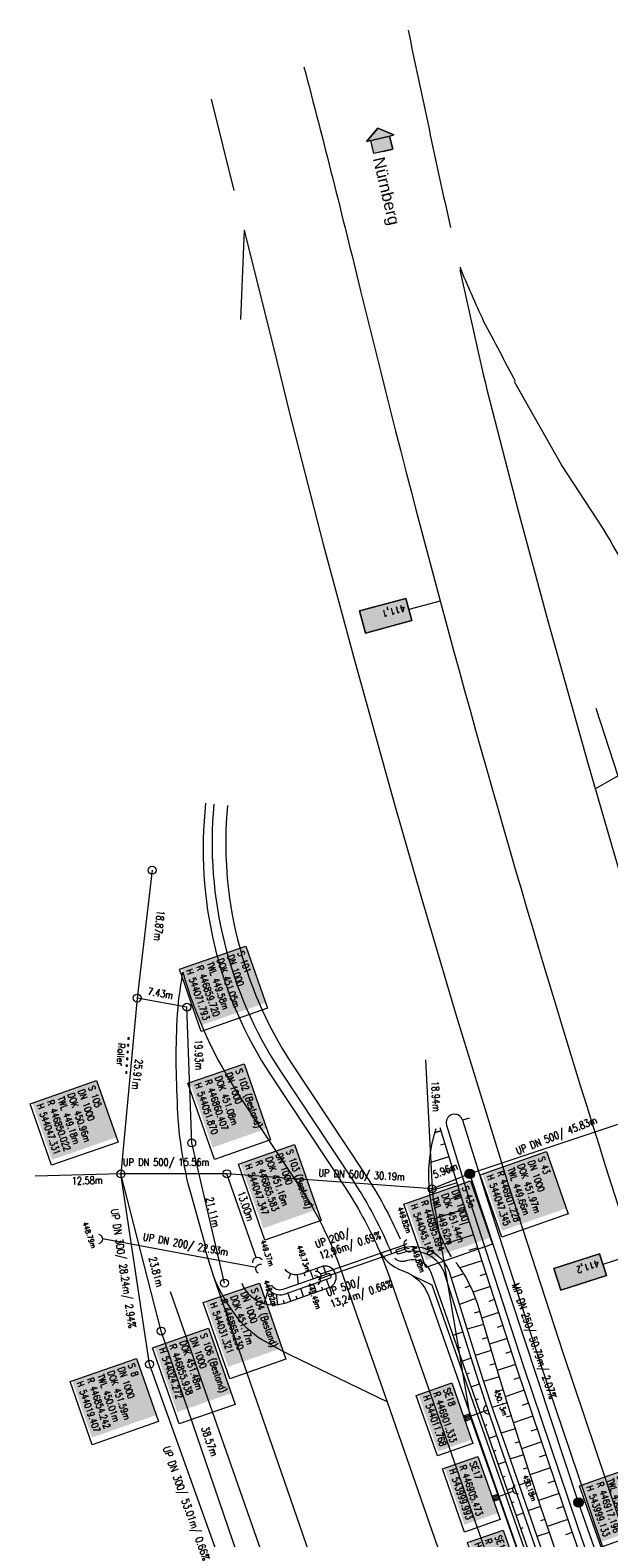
# Model space of a CAD drawing. Header units: inches. Extents: x 446825 to 447109, y 443658 to 444215.
# Tile 15 of 19: x 446837 to 446922, y 443994 to 444215. Entities that reach past the tile are written whole.
import ezdxf

# ---------------------------------------------------------------- set-up
doc = ezdxf.new("R2010")
doc.units = ezdxf.units.IN
doc.header["$MEASUREMENT"] = 0
doc.linetypes.add('LINE_LT_0', pattern=[2, 1, -1])
for name, color, linetype in [('200_ACHSEN', 7, 'Continuous'), ('210_Text', 7, 'Continuous'), ('Beschriftung', 7, 'Continuous'), ('GLOBAL', 7, 'Continuous'), ('Hintergrund', 7, 'Continuous'), ('Hintergrundplan', 7, 'Continuous'), ('Kanal', 7, 'Continuous')]:
    doc.layers.add(name, color=color, linetype=linetype)
doc.styles.add('1', font='txt_____.ttf', dxfattribs={"width": 0.9, "height": 1})
doc.styles.add('14059', font='txt_____.ttf', dxfattribs={"width": 0.8, "height": 1})
doc.styles.add('2', font='ARIALUNI.TTF', dxfattribs={"height": 1})
doc.styles.add('3', font='ARIALUNI.TTF', dxfattribs={"height": 1})
doc.styles.add('900', font='txt_____.ttf', dxfattribs={"width": 0.8, "height": 1})
doc.styles.add('905', font='txt_____.ttf', dxfattribs={"width": 0.8, "height": 1})

# ---------------------------------------------------------------- blocks, each defined once
blk = doc.blocks.new('Schacht')
at = {"color": 18, "lineweight": 5, "true_color": 0x000000}
blk.add_circle((0, 0), 0.779, dxfattribs=at)
blk = doc.blocks.new('Ein-_Auslauf')
at = {"color": 18, "lineweight": 5, "true_color": 0x000000}
blk.add_lwpolyline([(-0.700676, -0.583948, -0.8168744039), (0.724419, -0.589597)], format="xyb", dxfattribs=at)
blk = doc.blocks.new('SK-quadrat Rand')
at = {"color": 18, "lineweight": 5, "true_color": 0x000000}
for p, q in [((-0.4, 0.8), (-0.4, 0)), ((-0.4, 0.8), (0.4, 0.8)), ((-0.4, 0), (0.4, 0)), ((-0.2, 0.8), (-0.2, 0)), ((0, 0.8), (0, 0)), ((0.2, 0.8), (0.2, 0)), ((0.4, 0.8), (0.4, 0))]:
    blk.add_line(p, q, dxfattribs=at)
blk = doc.blocks.new('Muldenschacht')
at = {"color": 18, "lineweight": 5, "true_color": 0x000000}
for p, q in [((-0.599087, 0.002979), (-0.699187, 0.002979)), ((-0.569691, 0.188574), (-0.664892, 0.219507)), ((-0.492399, 0.083917), (-0.591181, 0.100105)), ((-0.484382, 0.356002), (-0.565365, 0.41484)), ((-0.444073, 0.230912), (-0.53319, 0.276499)), ((0.502013, 0.002979), (-0.498987, 0.002979)), ((0.474843, 0.165641), (-0.471817, 0.165641)), ((-0.350626, 0.358645), (-0.421053, 0.429778)), ((-0.351511, 0.488874), (-0.410348, 0.569857)), ((0.38186, 0.328304), (-0.378834, 0.328304)), ((-0.228204, 0.447647), (-0.274147, 0.536581)), ((-0.215015, 0.669384), (-0.184082, 0.574183)), ((-0.096655, 0.595502), (-0.080293, 0.496748)), ((0.001562, 0.503479), (0.001464, -0.497521)), ((0.001513, 0.703679), (0.001513, 0.603579)), ((0.093794, 0.596447), (0.078414, 0.497536)), ((0.218041, 0.669384), (0.187109, 0.574183)), ((0.271415, 0.539517), (0.226431, 0.450094)), ((0.413374, 0.569857), (0.354537, 0.488874)), ((0.425748, 0.42812), (0.355042, 0.357263)), ((0.447803, 0.22953), (0.537061, 0.27484)), ((0.568391, 0.41484), (0.487409, 0.356002)), ((0.4959, 0.080963), (0.594778, 0.096559)), ((0.572718, 0.188574), (0.667918, 0.219507)), ((0.602083, 0.008988), (0.702178, 0.00999)), ((-0.569691, -0.182617), (-0.664892, -0.21355)), ((-0.493148, -0.073251), (-0.59208, -0.088497)), ((-0.484382, -0.350045), (-0.565365, -0.408882)), ((-0.445326, -0.222488), (-0.534694, -0.267581)), ((0.474843, -0.159684), (-0.471817, -0.159684)), ((-0.352742, -0.35058), (-0.423593, -0.421292)), ((-0.351511, -0.482917), (-0.410348, -0.5639)), ((0.38186, -0.322346), (-0.378834, -0.322346)), ((-0.228006, -0.441793), (-0.273909, -0.530747)), ((-0.184082, -0.568226), (-0.215015, -0.663427)), ((-0.079489, -0.490923), (-0.095689, -0.589704)), ((0.001513, -0.597621), (0.001513, -0.697721)), ((0.079714, -0.491374), (0.095355, -0.590245)), ((0.187109, -0.568226), (0.218041, -0.663427)), ((0.271696, -0.533418), (0.226665, -0.444019)), ((0.354537, -0.482917), (0.413374, -0.5639)), ((0.426841, -0.421069), (0.355953, -0.350395)), ((0.446654, -0.225822), (0.535682, -0.271583)), ((0.487409, -0.350045), (0.568391, -0.408882)), ((0.496174, -0.073247), (0.595107, -0.088493)), ((0.572718, -0.182617), (0.667918, -0.21355))]:
    blk.add_line(p, q, dxfattribs=at)
for radius in [0.7007, 0.6006, 0.5005]:
    blk.add_circle((0.001513, 0.002979), radius, dxfattribs=at)

msp = doc.modelspace()

# ---------------------------------------------------------------- hatches: boundary and pattern name
at = {"layer": '210_Text'}
for color, points in [(256, [(446887.74, 444200.72), (446890.1, 444199.74), (446886.06, 444198.78)]), (131, [(446887.74, 444200.72), (446890.1, 444199.74), (446886.06, 444198.78)]), (256, [(446886.69, 444198.93), (446887.15, 444197.01), (446889.93, 444197.67), (446889.47, 444199.59)]), (131, [(446886.69, 444198.93), (446887.15, 444197.01), (446889.93, 444197.67), (446889.47, 444199.59)]), (153, [(446892.72, 444128.5), (446885.93, 444126.68), (446885.06, 444129.91), (446891.85, 444131.73)]), (131, [(446892.72, 444128.5), (446885.93, 444126.68), (446885.06, 444129.91), (446891.85, 444131.73)]), (153, [(446921.29, 444032.43), (446914.6, 444030.26), (446913.57, 444033.44), (446920.26, 444035.61)]), (131, [(446921.29, 444032.43), (446914.6, 444030.26), (446913.57, 444033.44), (446920.26, 444035.61)])]:
    msp.add_hatch(color=color, dxfattribs=at).paths.add_polyline_path(points, flags=0)

# ---------------------------------------------------------------- linework, layer by layer
at = {"layer": '200_ACHSEN', "color": 8, "lineweight": 5, "true_color": 0x7f7f7f}
msp.add_lwpolyline([(446876.88, 444209.76, -0.004255), (446885.21, 444176.88, 0.024318), (446940.26, 443991.12), (446962.93, 443926.38), (447048.54, 443681.83)], format="xyb", dxfattribs=at)
msp.add_lwpolyline([(446876.88, 444209.76, -0.004255), (446885.21, 444176.88, 0.024318), (446940.26, 443991.12), (446962.93, 443926.38), (447048.54, 443681.83)], format="xyb", dxfattribs=at)
at = {"layer": '210_Text', "color": 18, "linetype": 'LINE_LT_0', "lineweight": 5, "true_color": 0x000000}
for p, q in [((446886.06, 444198.78), (446887.74, 444200.72)), ((446887.74, 444200.72), (446890.1, 444199.74)), ((446889.47, 444199.59), (446890.1, 444199.74)), ((446889.93, 444197.67), (446889.47, 444199.59)), ((446886.69, 444198.93), (446886.06, 444198.78)), ((446887.15, 444197.01), (446886.69, 444198.93)), ((446888.54, 444197.34), (446887.15, 444197.01)), ((446888.54, 444197.34), (446889.93, 444197.67))]:
    msp.add_line(p, q, dxfattribs=at)
at = {"layer": '210_Text', "color": 18, "lineweight": 5, "true_color": 0x000000}
for p, q in [((446886.06, 444198.78), (446887.74, 444200.72)), ((446887.74, 444200.72), (446890.1, 444199.74)), ((446889.47, 444199.59), (446890.1, 444199.74)), ((446889.93, 444197.67), (446889.47, 444199.59)), ((446886.69, 444198.93), (446886.06, 444198.78)), ((446887.15, 444197.01), (446886.69, 444198.93)), ((446888.54, 444197.34), (446887.15, 444197.01)), ((446888.54, 444197.34), (446889.93, 444197.67)), ((446896.9, 444131.36), (446892.29, 444130.12)), ((446925.31, 444035.49), (446920.77, 444034.02))]:
    msp.add_line(p, q, dxfattribs=at)
at = {"layer": '210_Text', "color": 2, "lineweight": 5, "true_color": 0xffff00}
for p, q in [((446896.9, 444131.36), (446892.29, 444130.12)), ((446925.31, 444035.49), (446920.77, 444034.02))]:
    msp.add_line(p, q, dxfattribs=at)
at = {"layer": '210_Text', "color": 18, "linetype": 'LINE_LT_0', "lineweight": 5, "true_color": 0x000000}
for points in [[(446887.74, 444200.72), (446886.06, 444198.78), (446890.1, 444199.74), (446887.74, 444200.72)], [(446886.69, 444198.93), (446889.47, 444199.59), (446889.93, 444197.67), (446887.15, 444197.01), (446886.69, 444198.93)]]:
    msp.add_lwpolyline(points, close=True, dxfattribs=at)
at = {"layer": '210_Text', "color": 18, "lineweight": 5, "true_color": 0x000000}
for points in [[(446887.74, 444200.72), (446886.06, 444198.78), (446890.1, 444199.74), (446887.74, 444200.72)], [(446886.69, 444198.93), (446889.47, 444199.59), (446889.93, 444197.67), (446887.15, 444197.01), (446886.69, 444198.93)], [(446892.72, 444128.5), (446891.85, 444131.73), (446885.06, 444129.91), (446885.93, 444126.68), (446892.72, 444128.5)], [(446885.93, 444126.68), (446885.06, 444129.91), (446891.85, 444131.73), (446892.72, 444128.5), (446885.93, 444126.68)], [(446921.29, 444032.43), (446920.26, 444035.61), (446913.57, 444033.44), (446914.6, 444030.26), (446921.29, 444032.43)], [(446914.6, 444030.26), (446913.57, 444033.44), (446920.26, 444035.61), (446921.29, 444032.43), (446914.6, 444030.26)]]:
    msp.add_lwpolyline(points, close=True, dxfattribs=at)
at = {"layer": '210_Text', "color": 153, "lineweight": 5, "true_color": 0x5391e3}
for points in [[(446892.72, 444128.5), (446891.85, 444131.73), (446885.06, 444129.91), (446885.93, 444126.68), (446892.72, 444128.5)], [(446921.29, 444032.43), (446920.26, 444035.61), (446913.57, 444033.44), (446914.6, 444030.26), (446921.29, 444032.43)]]:
    msp.add_lwpolyline(points, close=True, dxfattribs=at)
at = {"layer": '210_Text', "color": 2, "lineweight": 5, "true_color": 0xffff00}
for points in [[(446885.93, 444126.68), (446885.06, 444129.91), (446891.85, 444131.73), (446892.72, 444128.5), (446885.93, 444126.68)], [(446914.6, 444030.26), (446913.57, 444033.44), (446920.26, 444035.61), (446921.29, 444032.43), (446914.6, 444030.26)]]:
    msp.add_lwpolyline(points, close=True, dxfattribs=at)
at = {"layer": '210_Text', "color": 18, "lineweight": 5, "true_color": 0x000000}
for points in [[(446851.02, 444067.2, 1), (446851.27, 444067.2, 1), (446851.02, 444067.2)], [(446851.02, 444067.2, 1), (446851.27, 444067.2, 1), (446851.02, 444067.2)], [(446850.83, 444064.21, 1), (446851.08, 444064.21, 1), (446850.83, 444064.21)], [(446850.83, 444064.21, 1), (446851.08, 444064.21, 1), (446850.83, 444064.21)], [(446850.89, 444065.21, 1), (446851.14, 444065.21, 1), (446850.89, 444065.21)], [(446850.89, 444065.21, 1), (446851.14, 444065.21, 1), (446850.89, 444065.21)], [(446850.96, 444066.21, 1), (446851.21, 444066.21, 1), (446850.96, 444066.21)], [(446850.96, 444066.21, 1), (446851.21, 444066.21, 1), (446850.96, 444066.21)], [(446850.69, 444062.21, 1), (446850.94, 444062.21, 1), (446850.69, 444062.21)], [(446850.69, 444062.21, 1), (446850.94, 444062.21, 1), (446850.69, 444062.21)], [(446850.76, 444063.21, 1), (446851.01, 444063.21, 1), (446850.76, 444063.21)], [(446850.76, 444063.21, 1), (446851.01, 444063.21, 1), (446850.76, 444063.21)]]:
    msp.add_lwpolyline(points, format="xyb", close=True, dxfattribs=at)
at = {"layer": 'Beschriftung', "color": 92, "lineweight": 5, "true_color": 0x00b400}
msp.add_line((446901.33, 444011.77, 450.63), (446903.34, 444012.53, 450.13), dxfattribs=at)
at = {"layer": 'Beschriftung', "color": 18, "lineweight": 5, "true_color": 0x000000}
for points in [[(446868.37, 444080.76), (446871.56, 444071.62), (446861.81, 444068.21), (446858.61, 444077.35)], [(446868.1, 444063.5), (446872, 444052.34), (446863.76, 444049.46), (446859.86, 444060.62)], [(446846.45, 444061.01), (446849.6, 444052), (446839.85, 444048.59), (446836.7, 444057.61)], [(446875.51, 444051.64), (446879.41, 444040.48), (446871.17, 444037.6), (446867.27, 444048.76)], [(446912.51, 444050.61), (446915.7, 444041.47), (446905.94, 444038.06), (446902.75, 444047.2)], [(446901.32, 444046.29), (446904.56, 444037.03), (446894.8, 444033.62), (446891.57, 444042.88)], [(446870.36, 444031.32), (446874.25, 444020.16), (446866.01, 444017.28), (446862.11, 444028.44)], [(446862.9, 444024.68), (446866.79, 444013.52), (446858.55, 444010.64), (446854.65, 444021.8)], [(446852.31, 444020.27), (446855.55, 444011), (446845.79, 444007.6), (446842.56, 444016.86)], [(446898.6, 444016.66), (446901.7, 444007.77), (446896.48, 444005.95), (446893.37, 444014.84)], [(446902.44, 444005.89), (446905.68, 443996.62), (446900.46, 443994.79), (446897.22, 444004.06)], [(446927.1, 444004.99), (446930.25, 443995.97), (446920.5, 443992.57), (446917.35, 444001.58)], [(446906.14, 443995.07), (446909.37, 443985.8), (446904.15, 443983.98), (446900.91, 443993.25)]]:
    msp.add_lwpolyline(points, close=True, dxfattribs=at)
at = {"layer": 'GLOBAL', "color": 92, "lineweight": 5, "true_color": 0x00b400}
msp.add_polyline3d([(446936.26, 443912.22, 0), (446924.96, 443944.38, 0), (446920.92, 443955.86, 451.05), (446916.9, 443967.34, 450.95), (446913.2, 443977.94, 450.88), (446909.22, 443989.32, 450.8), (446905.45, 444000.03, 450.71), (446901.31, 444011.8, 450.64), (446895.68, 444045.17, 451.45)], dxfattribs=at)
at = {"layer": 'Hintergrund', "color": 254, "lineweight": 15, "true_color": 0xcccccc}
for p, q in [((446919.64, 444103.83), (446934.55, 444112.32)), ((446901.15, 444055.49), (446900.19, 444055.19)), ((446896.13, 444053.4), (446897, 444053.66)), ((446897, 444053.66), (446896.13, 444053.4)), ((446897.59, 444051.75), (446896.93, 444051.55)), ((446898.18, 444049.84), (446895.31, 444048.96)), ((446898.77, 444047.93), (446897.59, 444047.57)), ((446899.36, 444046.02), (446895.34, 444044.78)), ((446900.56, 444042.2), (446896.1, 444040.76)), ((446899.95, 444044.11), (446898.51, 444043.66)), ((446901.17, 444040.3), (446899.69, 444039.82)), ((446901.79, 444038.4), (446897.53, 444037.02)), ((446902.41, 444036.5), (446901.1, 444036.07)), ((446878.76, 444033.46), (446878.9, 444033.06)), ((446879.71, 444033.79), (446880.13, 444032.58)), ((446882.3, 444033.27), (446889.09, 444013.88)), ((446903.02, 444034.59), (446899.76, 444033.54)), ((446874.94, 444032.68), (446874.61, 444031.93)), ((446874.61, 444031.93), (446874.61, 444031.93)), ((446874.61, 444031.93), (446874.61, 444031.93)), ((446874.61, 444031.93), (446874.61, 444031.93)), ((446875.92, 444032.53), (446876.04, 444031.15)), ((446876.04, 444031.15), (446876.04, 444031.15)), ((446876.04, 444031.15), (446876.04, 444031.15)), ((446876.88, 444032.8), (446877.02, 444032.39)), ((446877.02, 444032.39), (446877.02, 444032.39)), ((446877.02, 444032.39), (446877.02, 444032.39)), ((446877.82, 444033.13), (446878.24, 444031.92)), ((446878.24, 444031.92), (446878.24, 444031.92)), ((446878.24, 444031.92), (446878.24, 444031.92)), ((446878.74, 444029.98), (446878.31, 444031.2)), ((446878.9, 444033.06), (446878.9, 444033.06)), ((446878.9, 444033.06), (446878.9, 444033.06)), ((446880.13, 444032.58), (446880.13, 444032.58)), ((446880.13, 444032.58), (446880.13, 444032.58)), ((446880.63, 444030.64), (446880.2, 444031.86)), ((446900.33, 444032.66), (446898.52, 444032.02)), ((446903.64, 444032.69), (446902.7, 444032.39)), ((446869.7, 444028.88), (446870.08, 444029.48)), ((446871.07, 444028.25), (446871.7, 444030.44)), ((446873.05, 444028.1), (446872.86, 444029.64)), ((446874.02, 444028.32), (446873.88, 444028.75)), ((446874.97, 444028.65), (446874.54, 444029.88)), ((446875.91, 444028.98), (446875.77, 444029.39)), ((446876.85, 444029.32), (446876.42, 444030.54)), ((446877.8, 444029.65), (446877.65, 444030.05)), ((446879.68, 444030.31), (446879.54, 444030.72)), ((446902.07, 444029.06), (446899.71, 444028.18)), ((446901.28, 444030.9), (446900.49, 444030.62)), ((446904.26, 444030.79), (446901.71, 444029.96)), ((446904.87, 444028.89), (446904.05, 444028.62)), ((446872.05, 444028.08), (446872.1, 444028.7)), ((446902.69, 444027.16), (446901.87, 444026.92)), ((446905.49, 444026.98), (446902.98, 444026.17)), ((446903.25, 444025.24), (446900.84, 444024.53)), ((446906.11, 444025.08), (446905.25, 444024.8)), ((446898.8, 444023.65), (446900.23, 444024.15)), ((446903.82, 444023.33), (446903.03, 444023.09)), ((446906.72, 444023.18), (446904.12, 444022.33)), ((446899.46, 444021.76), (446899.92, 444021.92)), ((446900.13, 444019.87), (446901.43, 444020.33)), ((446904.39, 444021.41), (446902.04, 444020.71)), ((446907.34, 444021.28), (446906.46, 444020.99)), ((446900.79, 444017.98), (446901.2, 444018.13)), ((446904.96, 444019.49), (446904.19, 444019.26)), ((446907.96, 444019.37), (446905.26, 444018.5)), ((446901.45, 444016.1), (446902.65, 444016.52)), ((446905.54, 444017.58), (446903.27, 444016.88)), ((446906.13, 444015.67), (446905.39, 444015.44)), ((446909.23, 444015.58), (446906.45, 444014.64)), ((446908.59, 444017.48), (446907.68, 444017.17)), ((446902.11, 444014.21), (446902.5, 444014.35)), ((446906.72, 444013.76), (446904.53, 444013.08)), ((446909.87, 444013.69), (446908.93, 444013.37)), ((446902.77, 444012.32), (446903.91, 444012.72)), ((446907.31, 444011.85), (446906.6, 444011.62)), ((446910.51, 444011.79), (446907.64, 444010.82)), ((446903.43, 444010.43), (446903.81, 444010.57)), ((446904.09, 444008.55), (446905.2, 444008.94)), ((446907.91, 444009.94), (446905.82, 444009.28)), ((446911.15, 444009.9), (446910.18, 444009.57)), ((446904.75, 444006.66), (446905.12, 444006.79)), ((446908.51, 444008.03), (446907.83, 444007.82)), ((446911.79, 444008), (446908.83, 444007)), ((446905.42, 444004.77), (446906.51, 444005.15)), ((446909.11, 444006.12), (446907.13, 444005.5)), ((446912.43, 444006.11), (446911.43, 444005.77)), ((446906.08, 444002.88), (446906.44, 444003.01)), ((446910.34, 444002.31), (446908.45, 444001.68)), ((446909.71, 444004.21), (446909.07, 444004.01)), ((446913.07, 444004.21), (446910.04, 444003.19)), ((446913.71, 444002.32), (446912.7, 444001.98)), ((446906.74, 444001), (446907.82, 444001.38)), ((446910.98, 444000.42), (446910.35, 444000.21)), ((446914.35, 444000.42), (446911.32, 443999.4)), ((446907.4, 443999.11), (446907.76, 443999.24)), ((446911.61, 443998.52), (446909.77, 443997.9)), ((446914.99, 443998.53), (446913.98, 443998.19)), ((446908.06, 443997.22), (446909.13, 443997.6)), ((446912.25, 443996.63), (446911.64, 443996.42)), ((446915.63, 443996.63), (446912.6, 443995.61)), ((446908.72, 443995.33), (446909.08, 443995.46)), ((446912.89, 443994.73), (446911.08, 443994.12)), ((446916.28, 443994.74), (446915.27, 443994.39))]:
    msp.add_line(p, q, dxfattribs=at)
for points in [[(446876.88, 444209.76, -0.004255), (446885.21, 444176.88, 0.024318), (446940.26, 443991.12), (446962.93, 443926.38), (447048.54, 443681.83)], [(447044.72, 443796.96), (447045.35, 443804.3, 0.198133), (447033.88, 443840.67), (447031.08, 443844.01, -0.068573), (447026.73, 443850.95, -0.001832), (447026.6, 443851.25, 0.178534), (447025.15, 443852.75), (447020.95, 443854.77, -0.198913), (447019.42, 443856.48), (446938.12, 444088.55, -0.187649), (446938.19, 444090.73), (446939.86, 444094.63, 0.198913), (446939.89, 444096.92), (446933.75, 444114.63, 0.052334), (446920.8, 444142.01)], [(446862.46, 444101.7, 0.175962), (446872.09, 444061.7), (446882.84, 444045.48, -0.043109), (446887.79, 444036.41)], [(446863.66, 444101.56, 0.168844), (446873.34, 444062.53), (446884.1, 444046.31, -0.049429), (446889.77, 444035.59)], [(446865.66, 444101.38, 0.16881), (446875.01, 444063.63), (446885.76, 444047.41, -0.043127), (446891, 444037.81)], [(446889.09, 444013.88), (446875, 444020.68), (446873.63, 444021.37), (446870.76, 444022.97, -0.101344), (446866.76, 444026.73, -0.070272), (446863.68, 444032.25), (446862.31, 444036.56), (446862.49, 444036.64), (446860.13, 444045.03, -0.059371), (446858.29, 444058.78, -0.033058), (446858.47, 444072.51, 0.000249), (446859.1, 444076.92)], [(446859.1, 444076.92, 0.077171), (446867.5, 444058.66), (446876.23, 444045.5, -0.062315), (446882.3, 444033.27)], [(446900.19, 444055.19, 1), (446897.8, 444054.46)], [(446898.54, 444035.16, -0.216943), (446896.31, 444054)], [(446887.79, 444036.41, -0.019083), (446889.46, 444032.16), (446966.79, 443811.45)], [(446887.79, 444036.41, 0.213062), (446891.41, 444033.12, -0.23303), (446895.2, 444029.41), (446967.94, 443821.78, -0.227664), (446967.36, 443816.62, 0.227694), (446966.79, 443811.45)], [(446890.73, 444035.55, -0.42086), (446890.5, 444036.21), (446890.95, 444036.37, -0.401798), (446898.16, 444033.11, -0.019269), (446898.31, 444032.69), (446901.65, 444021.94), (446903.17, 444017.18), (446904.74, 444012.44), (446906.36, 444007.72), (446944.05, 443899.07), (446957.16, 443861.28), (446958.8, 443856.56), (446960.44, 443851.83), (446962.09, 443847.11), (446963.74, 443842.39), (446965.39, 443837.68), (446967.05, 443832.96), (446971.62, 443819.96, -0.068029), (446972.74, 443814.46, -0.048999), (446972.61, 443810.42, 0.113451), (446973.53, 443801.4), (446973.8, 443800.68)], [(446973.14, 443800.44), (446972.87, 443801.17, -0.113568), (446971.92, 443810.51, 0.117419), (446970.96, 443819.72), (446966.39, 443832.73), (446964.73, 443837.44), (446963.08, 443842.16), (446961.43, 443846.88), (446959.78, 443851.6), (446958.14, 443856.33), (446956.5, 443861.05), (446943.39, 443898.84), (446905.7, 444007.49), (446904.08, 444012.22), (446902.51, 444016.97), (446900.98, 444021.73), (446897.64, 444032.48, 0.424353), (446891.22, 444035.72), (446890.73, 444035.55)], [(446879.71, 444033.79), (446876.4, 444032.63, -0.330396), (446874.13, 444033.33)], [(446881.54, 444032.66, 0.36613), (446879.71, 444033.79)], [(446972.12, 443800.1), (446971.61, 443801.57, -0.118953), (446970.74, 443811.39, 0.125853), (446969.93, 443820.64), (446895.63, 444032.71, 0.414457), (446891.8, 444034.55, -0.054822), (446891.44, 444034.49, -0.20187), (446890.23, 444034.9)], [(446899.21, 444034.32, -0.023724), (446900.33, 444032.66)], [(446880.63, 444030.64), (446874.07, 444028.34, -0.40635), (446867.82, 444031.24)], [(446871.57, 444030.66, 0.376192), (446874.02, 444029.7), (446880.81, 444032.07)], [(446880.57, 444032.74), (446873.79, 444030.36, -0.370699), (446872.16, 444030.99)], [(446880.57, 444032.74, -0.408367), (446880.81, 444032.07)], [(446880.63, 444030.64, 0.054823), (446880.95, 444030.81, 0.323162), (446881.54, 444032.66)], [(446900.33, 444032.66, -0.066042), (446902.56, 444027.58), (446903.98, 444022.78), (446905.41, 444017.98), (446906.89, 444013.2), (446908.38, 444008.43), (446909.89, 444003.66), (446911.48, 443998.92), (446913.08, 443994.18), (446914.67, 443989.44)]]:
    msp.add_lwpolyline(points, format="xyb", dxfattribs=at)
for points in [[(446920.8, 444142.01), (446914.68, 444151.37), (446907.82, 444163.55)], [(446896.85, 444054.16), (446900.23, 444043.2), (446908.16, 444018.74), (446916.09, 443995.29), (446923.73, 443973.21), (446932.09, 443949.33), (446940.84, 443924.21), (446947.53, 443905.22), (446958.06, 443875.16), (446966.77, 443850.36), (446973.64, 443830.54), (446981.45, 443808.29), (446982.94, 443804.04)], [(446897.8, 444054.46), (446901.19, 444043.5), (446909.11, 444019.06), (446917.03, 443995.62), (446924.68, 443973.54), (446933.03, 443949.66), (446941.79, 443924.54), (446948.47, 443905.56), (446959, 443875.49), (446967.71, 443850.69), (446974.59, 443830.87), (446982.4, 443808.62), (446983.89, 443804.37)], [(446900.19, 444055.19), (446903.57, 444044.25), (446911.49, 444019.84), (446919.4, 443996.42), (446927.04, 443974.36), (446935.39, 443950.49), (446944.15, 443925.37), (446950.83, 443906.38), (446961.36, 443876.32), (446970.07, 443851.51), (446976.95, 443831.7), (446984.75, 443809.45), (446986.24, 443805.19)], [(446892.82, 444032.44), (446895.67, 444031.07), (446969.39, 443820.67), (446967.7, 443817.24)]]:
    msp.add_lwpolyline(points, dxfattribs=at)
at = {"layer": 'Hintergrundplan', "color": 254, "lineweight": 15, "true_color": 0xcccccc}
for p, q in [((446866.67, 444191.58), (446863.32, 444205.01)), ((446868.12, 444185.76), (446867.56, 444172.66)), ((446919.64, 444103.83), (446934.55, 444112.32)), ((446901.15, 444055.49), (446900.19, 444055.19)), ((446896.13, 444053.4), (446897, 444053.66)), ((446897, 444053.66), (446896.13, 444053.4)), ((446900.19, 444055.19), (446903.57, 444044.25)), ((446897.59, 444051.75), (446896.93, 444051.55)), ((446898.18, 444049.84), (446895.31, 444048.96)), ((446898.77, 444047.93), (446897.59, 444047.57)), ((446899.36, 444046.02), (446895.34, 444044.78)), ((446903.57, 444044.25), (446911.49, 444019.84)), ((446900.56, 444042.2), (446896.1, 444040.76)), ((446899.95, 444044.11), (446898.51, 444043.66)), ((446901.17, 444040.3), (446899.69, 444039.82)), ((446901.79, 444038.4), (446897.53, 444037.02)), ((446902.41, 444036.5), (446901.1, 444036.07)), ((446878.76, 444033.46), (446878.9, 444033.06)), ((446879.71, 444033.79), (446880.13, 444032.58)), ((446882.3, 444033.27), (446889.09, 444013.88)), ((446903.02, 444034.59), (446899.76, 444033.54)), ((446879.65, 443986.12), (446863.68, 444032.25)), ((446874.94, 444032.68), (446874.61, 444031.93)), ((446874.61, 444031.93), (446874.61, 444031.93)), ((446874.61, 444031.93), (446874.61, 444031.93)), ((446874.61, 444031.93), (446874.61, 444031.93)), ((446875.92, 444032.53), (446876.04, 444031.15)), ((446876.04, 444031.15), (446876.04, 444031.15)), ((446876.04, 444031.15), (446876.04, 444031.15)), ((446876.88, 444032.8), (446877.02, 444032.39)), ((446877.02, 444032.39), (446877.02, 444032.39)), ((446877.02, 444032.39), (446877.02, 444032.39)), ((446877.82, 444033.13), (446878.24, 444031.92)), ((446878.24, 444031.92), (446878.24, 444031.92)), ((446878.24, 444031.92), (446878.24, 444031.92)), ((446878.74, 444029.98), (446878.31, 444031.2)), ((446878.9, 444033.06), (446878.9, 444033.06)), ((446878.9, 444033.06), (446878.9, 444033.06)), ((446880.13, 444032.58), (446880.13, 444032.58)), ((446880.13, 444032.58), (446880.13, 444032.58)), ((446880.63, 444030.64), (446880.2, 444031.86)), ((446900.33, 444032.66), (446898.52, 444032.02)), ((446903.64, 444032.69), (446902.7, 444032.39)), ((446881.33, 443961.48), (446857.32, 444030.03)), ((446869.7, 444028.88), (446870.08, 444029.48)), ((446871.07, 444028.25), (446871.7, 444030.44)), ((446873.05, 444028.1), (446872.86, 444029.64)), ((446874.02, 444028.32), (446873.88, 444028.75)), ((446874.97, 444028.65), (446874.54, 444029.88)), ((446875.91, 444028.98), (446875.77, 444029.39)), ((446876.85, 444029.32), (446876.42, 444030.54)), ((446877.8, 444029.65), (446877.65, 444030.05)), ((446879.68, 444030.31), (446879.54, 444030.72)), ((446902.07, 444029.06), (446899.71, 444028.18)), ((446901.28, 444030.9), (446900.49, 444030.62)), ((446904.26, 444030.79), (446901.71, 444029.96)), ((446904.87, 444028.89), (446904.05, 444028.62)), ((446872.05, 444028.08), (446872.1, 444028.7)), ((446902.69, 444027.16), (446901.87, 444026.92)), ((446905.49, 444026.98), (446902.98, 444026.17)), ((446903.25, 444025.24), (446900.84, 444024.53)), ((446906.11, 444025.08), (446905.25, 444024.8)), ((446898.8, 444023.65), (446900.23, 444024.15)), ((446903.82, 444023.33), (446903.03, 444023.09)), ((446906.72, 444023.18), (446904.12, 444022.33)), ((446899.46, 444021.76), (446899.92, 444021.92)), ((446900.13, 444019.87), (446901.43, 444020.33)), ((446904.39, 444021.41), (446902.04, 444020.71)), ((446907.34, 444021.28), (446906.46, 444020.99)), ((446900.79, 444017.98), (446901.2, 444018.13)), ((446904.96, 444019.49), (446904.19, 444019.26)), ((446907.96, 444019.37), (446905.26, 444018.5)), ((446911.49, 444019.84), (446919.4, 443996.42)), ((446901.45, 444016.1), (446902.65, 444016.52)), ((446905.54, 444017.58), (446903.27, 444016.88)), ((446906.13, 444015.67), (446905.39, 444015.44)), ((446909.23, 444015.58), (446906.45, 444014.64)), ((446908.59, 444017.48), (446907.68, 444017.17)), ((446889.09, 444013.88), (446913.91, 443942.84)), ((446902.11, 444014.21), (446902.5, 444014.35)), ((446906.72, 444013.76), (446904.53, 444013.08)), ((446909.87, 444013.69), (446908.93, 444013.37)), ((446902.77, 444012.32), (446903.91, 444012.72)), ((446907.31, 444011.85), (446906.6, 444011.62)), ((446910.51, 444011.79), (446907.64, 444010.82)), ((446903.43, 444010.43), (446903.81, 444010.57)), ((446904.09, 444008.55), (446905.2, 444008.94)), ((446907.91, 444009.94), (446905.82, 444009.28)), ((446911.15, 444009.9), (446910.18, 444009.57)), ((446904.75, 444006.66), (446905.12, 444006.79)), ((446908.51, 444008.03), (446907.83, 444007.82)), ((446911.79, 444008), (446908.83, 444007)), ((446905.42, 444004.77), (446906.51, 444005.15)), ((446909.11, 444006.12), (446907.13, 444005.5)), ((446912.43, 444006.11), (446911.43, 444005.77)), ((446906.08, 444002.88), (446906.44, 444003.01)), ((446910.34, 444002.31), (446908.45, 444001.68)), ((446909.71, 444004.21), (446909.07, 444004.01)), ((446913.07, 444004.21), (446910.04, 444003.19)), ((446913.71, 444002.32), (446912.7, 444001.98)), ((446906.74, 444001), (446907.82, 444001.38)), ((446910.98, 444000.42), (446910.35, 444000.21)), ((446914.35, 444000.42), (446911.32, 443999.4)), ((446907.4, 443999.11), (446907.76, 443999.24)), ((446911.61, 443998.52), (446909.77, 443997.9)), ((446914.99, 443998.53), (446913.98, 443998.19)), ((446908.06, 443997.22), (446909.13, 443997.6)), ((446912.25, 443996.63), (446911.64, 443996.42)), ((446915.63, 443996.63), (446912.6, 443995.61)), ((446919.4, 443996.42), (446927.04, 443974.36)), ((446908.72, 443995.33), (446909.08, 443995.46)), ((446912.89, 443994.73), (446911.08, 443994.12)), ((446916.28, 443994.74), (446915.27, 443994.39))]:
    msp.add_line(p, q, dxfattribs=at)
for points in [[(446892.18, 444215.12, 0.002547), (446898.39, 444186.17)], [(446876.88, 444209.76, -0.004255), (446885.21, 444176.88, 0.024318), (446940.26, 443991.12), (446962.93, 443926.38), (447048.54, 443681.83)], [(446899.77, 444179.95, 0.001546), (446903.72, 444162.42), (446908.32, 444144.61), (446912.67, 444128.47), (446918.56, 444107.58), (446922.36, 444094.45), (446927.41, 444077.42), (446934.97, 444052.83), (446942.36, 444030.17), (446950.96, 444004.81), (446956.51, 443988.87), (446966.48, 443960.22), (446966.75, 443959.36), (446975.71, 443933.72), (446983.32, 443911.98), (446992.73, 443885.18), (447001.15, 443861), (447010.82, 443833.33), (447016.28, 443817.74), (447025.31, 443791.94), (447028.37, 443783.31), (447033.85, 443767.59), (447034.75, 443765.12), (447043.81, 443739.17)], [(446907.93, 444163.6, 0.000854), (446903.32, 444172.35, -0.012143), (446899.8, 444180.35)], [(447044.72, 443796.96), (447045.35, 443804.3, 0.198133), (447033.88, 443840.67), (447031.08, 443844.01, -0.068573), (447026.73, 443850.95, -0.001832), (447026.6, 443851.25, 0.178534), (447025.15, 443852.75), (447020.95, 443854.77, -0.198913), (447019.42, 443856.48), (446938.12, 444088.55, -0.187649), (446938.19, 444090.73), (446939.86, 444094.63, 0.198913), (446939.89, 444096.92), (446933.75, 444114.63, 0.052334), (446920.8, 444142.01)], [(446862.46, 444101.7, 0.175962), (446872.09, 444061.7), (446882.84, 444045.48, -0.043109), (446887.79, 444036.41)], [(446863.66, 444101.56, 0.168844), (446873.34, 444062.53), (446884.1, 444046.31, -0.049429), (446889.77, 444035.59)], [(446865.66, 444101.38, 0.16881), (446875.01, 444063.63), (446885.76, 444047.41, -0.043127), (446891, 444037.81)], [(446889.09, 444013.88), (446875, 444020.68), (446873.63, 444021.37), (446870.76, 444022.97, -0.101344), (446866.76, 444026.73, -0.070272), (446863.68, 444032.25), (446862.31, 444036.56), (446862.49, 444036.64), (446860.13, 444045.03, -0.059371), (446858.29, 444058.78, -0.033058), (446858.47, 444072.51, 0.000249), (446859.1, 444076.92)], [(446859.1, 444076.92, 0.077171), (446867.5, 444058.66), (446876.23, 444045.5, -0.062315), (446882.3, 444033.27)], [(446900.19, 444055.19, 1), (446897.8, 444054.46)], [(446898.54, 444035.16, -0.216943), (446896.31, 444054)], [(446887.79, 444036.41, -0.019083), (446889.46, 444032.16), (446966.79, 443811.45)], [(446887.79, 444036.41, 0.213062), (446891.41, 444033.12, -0.23303), (446895.2, 444029.41), (446967.94, 443821.78, -0.227664), (446967.36, 443816.62, 0.227694), (446966.79, 443811.45)], [(446890.73, 444035.55, -0.42086), (446890.5, 444036.21), (446890.95, 444036.37, -0.401798), (446898.16, 444033.11, -0.019269), (446898.31, 444032.69), (446901.65, 444021.94), (446903.17, 444017.18), (446904.74, 444012.44), (446906.36, 444007.72), (446944.05, 443899.07), (446957.16, 443861.28), (446958.8, 443856.56), (446960.44, 443851.83), (446962.09, 443847.11), (446963.74, 443842.39), (446965.39, 443837.68), (446967.05, 443832.96), (446971.62, 443819.96, -0.068029), (446972.74, 443814.46, -0.048999), (446972.61, 443810.42, 0.113451), (446973.53, 443801.4), (446973.8, 443800.68)], [(446973.14, 443800.44), (446972.87, 443801.17, -0.113568), (446971.92, 443810.51, 0.117419), (446970.96, 443819.72), (446966.39, 443832.73), (446964.73, 443837.44), (446963.08, 443842.16), (446961.43, 443846.88), (446959.78, 443851.6), (446958.14, 443856.33), (446956.5, 443861.05), (446943.39, 443898.84), (446905.7, 444007.49), (446904.08, 444012.22), (446902.51, 444016.97), (446900.98, 444021.73), (446897.64, 444032.48, 0.424353), (446891.22, 444035.72), (446890.73, 444035.55)], [(446879.71, 444033.79), (446876.4, 444032.63, -0.330396), (446874.13, 444033.33)], [(446881.54, 444032.66, 0.36613), (446879.71, 444033.79)], [(446972.12, 443800.1), (446971.61, 443801.57, -0.118953), (446970.74, 443811.39, 0.125853), (446969.93, 443820.64), (446895.63, 444032.71, 0.414457), (446891.8, 444034.55, -0.054822), (446891.44, 444034.49, -0.20187), (446890.23, 444034.9)], [(446899.21, 444034.32, -0.023724), (446900.33, 444032.66)], [(446880.63, 444030.64), (446874.07, 444028.34, -0.40635), (446867.82, 444031.24)], [(446871.57, 444030.66, 0.376192), (446874.02, 444029.7), (446880.81, 444032.07)], [(446880.57, 444032.74), (446873.79, 444030.36, -0.370699), (446872.16, 444030.99)], [(446880.57, 444032.74, -0.408367), (446880.81, 444032.07)], [(446880.63, 444030.64, 0.054823), (446880.95, 444030.81, 0.323162), (446881.54, 444032.66)], [(446900.33, 444032.66, -0.066042), (446902.56, 444027.58), (446903.98, 444022.78), (446905.41, 444017.98), (446906.89, 444013.2), (446908.38, 444008.43), (446909.89, 444003.66), (446911.48, 443998.92), (446913.08, 443994.18), (446914.67, 443989.44)]]:
    msp.add_lwpolyline(points, format="xyb", dxfattribs=at)
for points in [[(446868.12, 444185.76), (446872.9, 444166.57), (446874.78, 444158.92), (446879.72, 444139.72), (446884.29, 444122.72), (446890.22, 444101.37), (446894.05, 444088.1), (446899.24, 444070.55), (446907.03, 444045.35), (446914.93, 444020.98), (446922.83, 443997.6), (446930.46, 443975.55), (446938.81, 443951.68), (446947.57, 443926.57), (446954.25, 443907.59), (446964.78, 443877.51), (446973.49, 443852.7), (446980.37, 443832.89), (446988.17, 443810.65), (446997.05, 443785.28), (447004.53, 443763.55), (447021.07, 443716.6)], [(446920.8, 444142.01), (446914.68, 444151.37), (446907.82, 444163.55)], [(446896.85, 444054.16), (446900.23, 444043.2), (446908.16, 444018.74), (446916.09, 443995.29), (446923.73, 443973.21), (446932.09, 443949.33), (446940.84, 443924.21), (446947.53, 443905.22), (446958.06, 443875.16), (446966.77, 443850.36), (446973.64, 443830.54), (446981.45, 443808.29), (446982.94, 443804.04)], [(446897.8, 444054.46), (446901.19, 444043.5), (446909.11, 444019.06), (446917.03, 443995.62), (446924.68, 443973.54), (446933.03, 443949.66), (446941.79, 443924.54), (446948.47, 443905.56), (446959, 443875.49), (446967.71, 443850.69), (446974.59, 443830.87), (446982.4, 443808.62), (446983.89, 443804.37)], [(446892.82, 444032.44), (446895.67, 444031.07), (446969.39, 443820.67), (446967.7, 443817.24)]]:
    msp.add_lwpolyline(points, dxfattribs=at)
at = {"layer": 'Kanal', "color": 92, "lineweight": 5, "true_color": 0x00b400}
for p, q in [((446924.28, 444101.77, 450.45), (446919.79, 444115.61)), ((446854.61, 444091.88, 450.61), (446852.41, 444073.13, 450.95)), ((446894.71, 444064.06), (446895.69, 444045.14, 451.45)), ((446936.99, 444059.26, 451.12), (446901.23, 444047.34, 451.97)), ((446865.23, 444031.32, 451.17), (446860.41, 444051.87, 451.07)), ((446854.24, 444019.41, 451.59), (446850.02, 444047.33, 450.96)), ((446869.86, 444035.07, 449.37), (446865.58, 444047.35, 451.16)), ((446901.23, 444047.34, 451.97), (446895.69, 444045.14, 451.45)), ((446869.85, 444033.62, 449.82), (446847.31, 444037.78, 448.76)), ((446891.73, 444036.27, 449.58), (446879.21, 444031.95, 449.49)), ((446891.6, 444036.88, 449.82), (446879.34, 444032.62)), ((446872.08, 443969.49), (446854.24, 444019.41, 451.59)), ((446905.47, 443999.99, 450.71), (446907.59, 444000.8, 450.18))]:
    msp.add_line(p, q, dxfattribs=at)
at = {"layer": 'Kanal', "color": 92, "lineweight": 15, "true_color": 0x00b400}
msp.add_line((446850.02, 444047.33, 450.96), (446837.45, 444046.98), dxfattribs=at)
at = {"layer": 'Kanal', "color": 92, "lineweight": 5, "true_color": 0x00b400}
for points in [[(446860.41, 444051.87, 451.07), (446859.72, 444071.79, 451.05), (446852.41, 444073.13, 450.95), (446850.02, 444047.33, 450.96)], [(446895.69, 444045.14, 451.45), (446865.58, 444047.35, 451.16), (446850.02, 444047.33, 450.96)], [(446878.93, 443959.93, 0), (446868.41, 443987.78, 0), (446855.94, 444024.27, 451.48), (446850.02, 444047.33, 450.96)], [(446957.07, 443885.65, 452.86), (446933.48, 443952.66, 452.71), (446917.2, 443999.13, 452.5), (446901.23, 444047.34, 451.97)]]:
    msp.add_polyline3d(points, dxfattribs=at)

# ---------------------------------------------------------------- block references
at = {"layer": 'Beschriftung', "rotation": 109.800796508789}
msp.add_blockref('Ein-_Auslauf', (446903.34, 444012.53, 450.13), dxfattribs=at)
at = {"layer": 'Kanal', "xscale": 0.75, "yscale": 0.75, "zscale": 0.75}
for p in [(446854.61, 444091.88, 450.61), (446852.41, 444073.13, 450.95), (446859.72, 444071.79, 451.05), (446860.41, 444051.87, 451.07), (446850.02, 444047.33, 450.96), (446865.58, 444047.35, 451.16), (446895.69, 444045.14, 451.45), (446865.23, 444031.32, 451.17), (446855.94, 444024.27, 451.48), (446854.24, 444019.41, 451.59)]:
    msp.add_blockref('Schacht', p, dxfattribs=at)
at = {"layer": 'Kanal'}
for name, p, rotation in [('Muldenschacht', (446901.23, 444047.34, 451.97), 270), ('Ein-_Auslauf', (446847.31, 444037.78, 448.79), 270), ('Ein-_Auslauf', (446891.6, 444036.88, 449.82), 104.149429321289), ('Ein-_Auslauf', (446891.73, 444036.27, 449.58), 112.7735870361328), ('Ein-_Auslauf', (446869.86, 444035.07, 449.37), 19.18314514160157), ('Ein-_Auslauf', (446869.85, 444033.62, 449.82), 70.8210021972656), ('Ein-_Auslauf', (446879.34, 444032.62, 449.73), 290.3467483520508), ('Ein-_Auslauf', (446879.21, 444031.95, 449.49), 290.3467483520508), ('SK-quadrat Rand', (446901.33, 444011.77, 450.64), 109.3053680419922), ('SK-quadrat Rand', (446905.47, 443999.99, 450.71), 109.3053680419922), ('Ein-_Auslauf', (446907.59, 444000.8, 450.18), 110.9266204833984), ('Muldenschacht', (446917.2, 443999.13, 452.5), 270)]:
    msp.add_blockref(name, p, dxfattribs=dict(at, rotation=rotation))

# ---------------------------------------------------------------- texts
at = {"layer": '210_Text', "color": 18, "true_color": 0x000000, "attachment_point": 1, "line_spacing_factor": 0.959981}
for s, insert, char_height, rotation, style in [(' Nürnberg', (446888.54, 444197.34), 1.75, 283.3628, '3'), ('411,1', (446891.88, 444129.88), 1, 195.0382, '1'), ('Poller', (446850.62, 444066.48), 1, 266.1768, '1'), ('Poller', (446850.08, 444066.52), 0.45, 266.1768, '2'), ('411,2', (446920.38, 444033.76), 1, 197.9673, '1')]:
    msp.add_mtext(s, dxfattribs=dict(at, insert=insert, char_height=char_height, rotation=rotation, style=style))
at = {"layer": 'Beschriftung', "color": 18, "true_color": 0x000000, "char_height": 1, "attachment_point": 1, "rotation": 289.2551, "line_spacing_factor": 0.959981, "style": '14059', "bg_fill": 1, "box_fill_scale": 1.5, "bg_fill_color": 256, "bg_fill_true_color": 11599800, "bg_fill_transparency": 0}
for s, insert in [('S 101^JDN 1000^JDOK 451.05m^JTWL 449.58m^JR 446859.720^JH 544071.793', (446868.06, 444080.12)), ('S 102 (Bestand)^JDN 1000^JDOK 451.08m^JR 446860.407^JH 544051.870', (446867.79, 444062.86)), ('S 105^JDN 1000^JDOK 450.96m^JTWL 449.18m^JR 446850.022^JH 544047.331', (446846.15, 444060.38)), ('S 103 (Bestand)^JDN 1000^JDOK 451.16m^JR 446865.583^JH 544047.347', (446875.2, 444051)), ('S 43^JDN 1000^JDOK 451.97m^JTWL 449.66m^JR 446901.228^JH 544047.345', (446912.2, 444049.97)), ('S 43a^JDN 1000^JDOK 451.44m^JTWL 449.62m^JR 446895.694^JH 544045.140', (446901.02, 444045.65)), ('S 104 (Bestand)^JDN 1000^JDOK 451.17m^JR 446865.230^JH 544031.321', (446870.05, 444030.68)), ('S 106 (Bestand)^JDN 1000^JDOK 451.48m^JR 446855.938^JH 544024.272', (446862.59, 444024.04)), ('S 8^JDN 1000^JDOK 451.59m^JTWL 450.01m^JR 446854.242^JH 544019.407', (446852, 444019.64)), ('SE18^JR 446901.333^JH 544011.768', (446898.29, 444016.02)), ('SE17^JR 446905.473^JH 543999.993', (446902.14, 444005.25)), ('S 42^JDN 1000^JDOK 452.49m^JTWL 450.71m^JR 446917.196^JH 543999.133', (446926.8, 444004.35)), ('SE16^JR 446909.237^JH 543989.283', (446905.83, 443994.43))]:
    msp.add_mtext(s, dxfattribs=dict(at, insert=insert))
at = {"layer": 'Beschriftung', "color": 92, "true_color": 0x00b400, "char_height": 1.1, "attachment_point": 1, "line_spacing_factor": 0.959981, "style": '905'}
for s, insert, rotation in [('UP DN 500/ 45.83m', (446907.85, 444051.15), 21.7246), ('UP DN 500/ 15.56m', (446850.32, 444049.59), 0.0589), ('UP DN 500/ 30.19m', (446879.05, 444048.06), 357.2535), ('UP DN 300/ 28.24m/ 2.94%', (446849.62, 444042.28), 278.5937), ('UP DN 200/ 22.93m', (446853.39, 444038.68), 349.5433), ('UP 200/^J12,96m/ 0.69%', (446878.39, 444037.48), 19.1527), ('UP 500/^J13,24m/ 0.68%', (446880.03, 444030.38), 19.026), ('MP DN 250/ 50.79m/ 2.07%', (446908.42, 444031.39), 288.3251), ('UP DN 300/ 53.01m/ 0.66%', (446857.18, 444007.49), 289.6664)]:
    msp.add_mtext(s, dxfattribs=dict(at, insert=insert, rotation=rotation))
at = {"layer": 'GLOBAL', "color": 92, "true_color": 0x00b400, "char_height": 1.1, "attachment_point": 1, "line_spacing_factor": 0.959981, "style": '905'}
for s, insert, rotation in [('18.87m', (446856.46, 444085.91), 263.3179), ('7.43m', (446854.06, 444074.71), 349.622), ('19.93m', (446861.94, 444067.08), 271.975), ('25.91m', (446853.25, 444064.11), 263.3179), ('18.94m', (446896.69, 444060.98), 272.9753), ('5.96m', (446895.67, 444047.67), 21.7246), ('12.58m', (446842.78, 444046.85), 1.5836), ('13.00m', (446868.13, 444044.93), 289.1831), ('21.11m', (446863.53, 444044.03), 283.2087), ('23.81m', (446855.18, 444035.27), 284.3894), ('38.57m', (446862.84, 444010.4), 288.8725)]:
    msp.add_mtext(s, dxfattribs=dict(at, insert=insert, rotation=rotation))
at = {"layer": 'Kanal', "color": 18, "true_color": 0x000000, "char_height": 0.75, "attachment_point": 1, "rotation": 289.3525, "line_spacing_factor": 0.959981, "style": '900'}
for s, insert in [('449.82m', (446891.33, 444042.56)), ('448.79m', (446845.09, 444040.34)), ('449.37m', (446871.18, 444037.72)), ('449.73m', (446876.54, 444036.95)), ('449.58m', (446893.33, 444036.79)), ('449.82m', (446871.66, 444031.82)), ('449.49m', (446878.08, 444031.42)), ('450.13m', (446905.46, 444015.78)), ('450.18m', (446909.7, 444003.24))]:
    msp.add_mtext(s, dxfattribs=dict(at, insert=insert))

doc.saveas('drawing.dxf')
